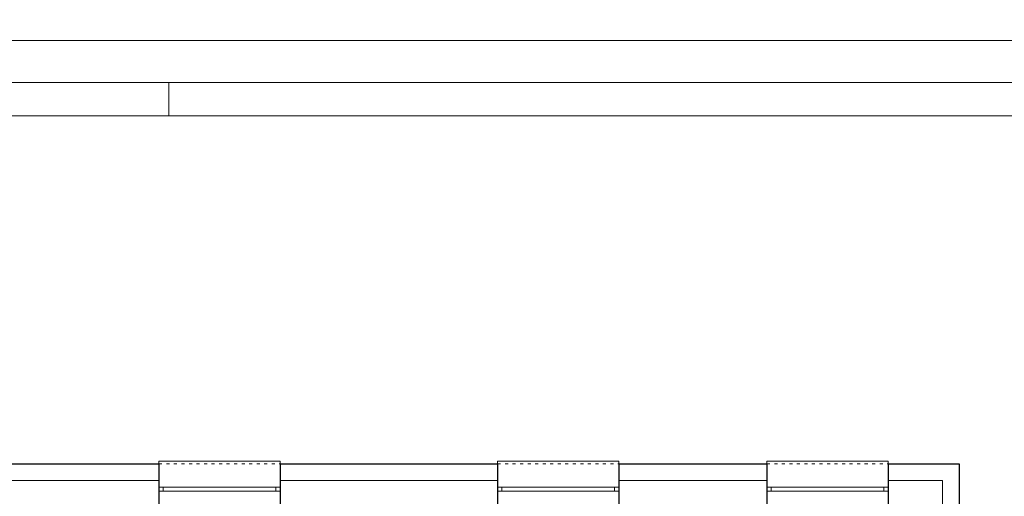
# Model space of a CAD drawing. Header units: millimetres. Extents: x -65956 to 5894746, y -14679 to 163521.
# Tile 60 of 89: x 18865 to 30640, y 9573 to 15271. Entities that reach past the tile are written whole.
import ezdxf

# ---------------------------------------------------------------- set-up
doc = ezdxf.new("R2010")
doc.units = ezdxf.units.MM
doc.linetypes.add('ACAD_ISO03W100', pattern=[30, 12, -18])
doc.layers.get('0').update_dxf_attribs({"lineweight": 5})
doc.layers.add('- pomocná oramovanie', color=245, linetype='Continuous', lineweight=0, plot=False)
for name, color, linetype, lineweight in [('H stavba', 82, 'Continuous', 30), ('otvor', 163, 'Continuous', 5), ('Tč stavba', 7, 'ACAD_ISO03W100', 5)]:
    doc.layers.add(name, color=color, linetype=linetype, lineweight=lineweight)

# ---------------------------------------------------------------- blocks, each defined once
blk = doc.blocks.new('cxyvyxcvcx')
at = {"layer": '- pomocná oramovanie'}
for points in [[(-136218, -52983), (-178218, -52983), (-178218, -23283), (-136218, -23283)], [(-137118, -52083), (-177318, -52083), (-177318, -24183), (-137118, -24183)]]:
    blk.add_lwpolyline(points, close=True, dxfattribs=at)
blk.add_line((-157218, -24183), (-157218, -23783))
blk.add_lwpolyline([(-136718, -52483), (-177718, -52483), (-177718, -23783), (-136718, -23783)], close=True)

msp = doc.modelspace()

# ---------------------------------------------------------------- linework, layer by layer
at = {"linetype": 'Continuous'}
for p, q in [((18150.1, 9763.33), (20530.1, 9763.33)), ((21980.1, 9763.33), (24580.1, 9763.33)), ((26030.1, 9763.33), (27800.1, 9763.33)), ((29250.1, 9763.33), (29900.1, 9763.33)), ((29900.1, 9763.33), (29900.1, 4163.33))]:
    msp.add_line(p, q, dxfattribs=at)
at = {"layer": 'H stavba'}
for p, q in [((18150.1, 9963.33), (20530.1, 9963.33)), ((20530.1, 9963.33), (20530.1, 9363.33)), ((21980.1, 9963.33), (24580.1, 9963.33)), ((21980.1, 9963.33), (21980.1, 9363.33)), ((24580.1, 9963.33), (24580.1, 9363.33)), ((26030.1, 9963.33), (27800.1, 9963.33)), ((26030.1, 9963.33), (26030.1, 9363.33)), ((27800.1, 9963.33), (27800.1, 9363.33)), ((29250.1, 9963.33), (30100.1, 9963.33)), ((29250.1, 9963.33), (29250.1, 9363.33)), ((30100.1, 9963.33), (30100.1, 4163.33))]:
    msp.add_line(p, q, dxfattribs=at)
at = {"layer": 'otvor'}
for p, q in [((21980.1, 9683.33), (20530.1, 9683.33)), ((20580.1, 9683.33), (20580.1, 9633.33)), ((21930.1, 9683.33), (21930.1, 9633.33)), ((26030.1, 9683.33), (24580.1, 9683.33)), ((24630.1, 9683.33), (24630.1, 9633.33)), ((25980.1, 9683.33), (25980.1, 9633.33)), ((29250.1, 9683.33), (27800.1, 9683.33)), ((27850.1, 9683.33), (27850.1, 9633.33)), ((29200.1, 9683.33), (29200.1, 9633.33)), ((21980.1, 9633.33), (20530.1, 9633.33)), ((26030.1, 9633.33), (24580.1, 9633.33)), ((29250.1, 9633.33), (27800.1, 9633.33))]:
    msp.add_line(p, q, dxfattribs=at)
for points in [[(20530.1, 9963.33), (20530.1, 9993.33), (21980.1, 9993.33), (21980.1, 9963.33)], [(24580.1, 9963.33), (24580.1, 9993.33), (26030.1, 9993.33), (26030.1, 9963.33)], [(27800.1, 9963.33), (27800.1, 9993.33), (29250.1, 9993.33), (29250.1, 9963.33)]]:
    msp.add_lwpolyline(points, dxfattribs=at)
at = {"layer": 'Tč stavba', "ltscale": 3}
for p, q in [((20530.1, 9963.33), (21980.1, 9963.33)), ((24580.1, 9963.33), (26030.1, 9963.33)), ((27800.1, 9963.33), (29250.1, 9963.33))]:
    msp.add_line(p, q, dxfattribs=at)

# ---------------------------------------------------------------- block references
for p in [(177868.41, 68004.75), (177868.41, 38304.75)]:
    msp.add_blockref('cxyvyxcvcx', p)

doc.saveas('drawing.dxf')
